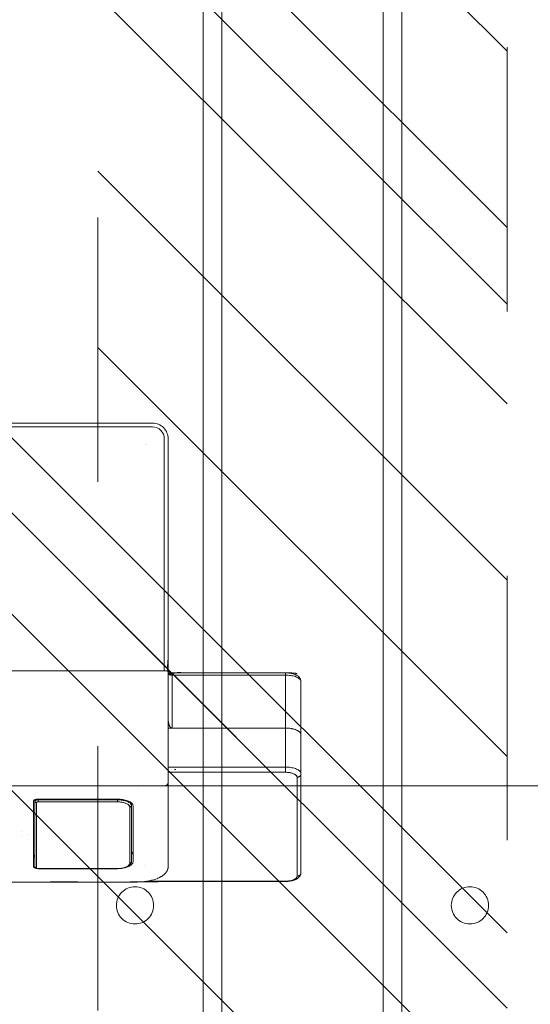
# Model space of a CAD drawing. Header units: inches. Extents: x -416 to -272, y -73 to 47.
# Tile 35 of 206: x -351.75 to -349.18, y -44.59 to -39.63. Entities that reach past the tile are written whole.
import ezdxf

# ---------------------------------------------------------------- set-up
doc = ezdxf.new("R2010")
doc.units = ezdxf.units.IN
doc.header["$LTSCALE"] = 32
doc.header["$MEASUREMENT"] = 0
doc.linetypes.add('Dash Style-1', pattern=[0.083328, 0.041656, -0.041672])
for name, color, linetype, lineweight in [('DashLine', 7, 'Continuous', 13), ('DashLineFill', 7, 'Dash Style-1', 13), ('Drawing', 7, 'Continuous', 18), ('None', 7, 'Continuous', 18), ('SolidLine', 7, 'Continuous', 15)]:
    doc.layers.add(name, color=color, linetype=linetype, lineweight=lineweight)
pattern_1 = [(45, (0, 0), (-1.61302, 1.93572), []), (45, (-1.0608, 1.0608), (-0.472346, 0.416761), [])]

# ---------------------------------------------------------------- blocks, each defined once
blk = doc.blocks.new('Group')
at = {"layer": 'DashLineFill', "linetype": 'Continuous', "lineweight": 13}
h = blk.add_hatch(dxfattribs=at)
h.set_pattern_fill('Steel', color=253, style=0, pattern_type=2)
h.set_pattern_definition(pattern_1)
h.paths.add_polyline_path([(2.9961, -7.5), (2.9961, -5.4378), (44.9961, -5.4378), (44.9961, -7.5)])
at = {"layer": 'DashLine', "flags": 128}
for points in [[(2.9961, -6.0626), (2.9961, -5.9689), (44.9961, -5.9689), (44.9961, -6.0626)], [(2.9961, -6.9689), (2.9961, -6.8752), (44.9961, -6.8752), (44.9961, -6.9689)]]:
    blk.add_lwpolyline(points, close=True, dxfattribs=at)
at = {"layer": 'DashLineFill', "flags": 128}
blk.add_lwpolyline([(2.9961, -7.5), (2.9961, -5.4378), (44.9961, -5.4378), (44.9961, -7.5)], close=True, dxfattribs=at)
at = {"layer": 'SolidLine', "flags": 128}
for points in [[(18.5008, -5.6252, -0.414214), (18.5945, -5.5315, -0.414214), (18.6882, -5.6252, -0.414214), (18.5945, -5.7189, -0.414214)], [(18.5008, -7.3126, -0.414214), (18.5945, -7.2189, -0.414214), (18.6882, -7.3126, -0.414214), (18.5945, -7.4063, -0.414214)]]:
    blk.add_lwpolyline(points, format="xyb", close=True, dxfattribs=at)
blk = doc.blocks.new('Group-3')
at = {"layer": 'None'}
blk.add_blockref('Group', (0, 0), dxfattribs=at)
blk = doc.blocks.new('Group-4')
at = {"layer": 'None'}
blk.add_blockref('Group-3', (0, 0), dxfattribs=at)
blk = doc.blocks.new('SL Leg Credenza (2D)')
at = {"layer": 'None'}
blk.add_blockref('Group-4', (0, 0), dxfattribs=at)
at = {"layer": 'Drawing', "color": 0, "flags": 1}
for tag in ['Tag', 'Catalog', 'Option1', 'Option2', 'Option3', 'Option4', 'Option5', 'Option6', 'Option7', 'Option8', 'Option9', 'Option10', 'Option11', 'Option12', 'Custom', 'FinishGroup', 'Discount', 'Item2', 'Item3', 'Item6', 'Item9', 'Item10', 'Item12', 'Item13', 'Item16', 'Item19', 'Item20', 'Item21', 'Item22', 'Item23', 'Item24', 'Item25', 'Item8', 'Item18', 'Item1', 'Item4', 'Item5', 'Item7', 'Item11', 'Item14', 'Item15', 'Item17']:
    blk.add_attdef(tag, (-5.3911, -58.5147), '', height=0.00709, dxfattribs=at)
blk = doc.blocks.new('Group-83')
at = {"layer": 'DashLine', "flags": 128}
blk.add_lwpolyline([(1.1142, -2.5591), (70.8937, -2.5591), (70.8937, -30), (1.1142, -30)], close=True, dxfattribs=at)
at = {"layer": 'SolidLine', "flags": 128}
blk.add_lwpolyline([(1.1142, -2.5591), (70.8937, -2.5591), (70.8937, -30), (1.1142, -30)], close=True, dxfattribs=at)
blk = doc.blocks.new('TiMotion_Handset (2D)')
at = {"layer": 'DashLineFill', "linetype": 'Continuous', "lineweight": 13}
h = blk.add_hatch(dxfattribs=at)
h.set_pattern_fill('Steel', color=253, style=0, pattern_type=2)
h.set_pattern_definition(pattern_1)
h.paths.add_polyline_path([(-0.5651, 2.4409), (-0.5637, 2.4432), (-0.5622, 2.4453), (-0.5606, 2.4473), (-0.5588, 2.4491), (-0.557, 2.4509), (-0.555, 2.4525), (-0.5529, 2.454), (-0.5507, 2.4554), (-0.5484, 2.4566), (-0.546, 2.4577), (-0.5436, 2.4586), (-0.5412, 2.4593), (-0.5387, 2.4599), (-0.5362, 2.4603), (-0.5336, 2.4605), (-0.531, 2.4606), (0.4426, 2.4606), (0.4452, 2.4605), (0.4478, 2.4603), (0.4503, 2.4599), (0.4528, 2.4593), (0.4552, 2.4586), (0.4576, 2.4577), (0.46, 2.4566), (0.4623, 2.4554), (0.4645, 2.454), (0.4666, 2.4525), (0.4686, 2.4509), (0.4704, 2.4491), (0.4722, 2.4473), (0.4738, 2.4453), (0.4753, 2.4432), (0.4767, 2.4409), (0.4779, 2.4386), (0.479, 2.4363), (0.4799, 2.4339), (0.4806, 2.4315), (0.4812, 2.429), (0.4816, 2.4264), (0.4819, 2.4239), (0.482, 2.4213), (0.482, 1.7656), (0.4825, 1.764), (0.483, 1.7623), (0.4834, 1.7606), (0.4838, 1.7589), (0.484, 1.7572), (0.4842, 1.7555), (0.4843, 1.7537), (0.4844, 1.752), (0.4844, -1.752), (0.4843, -1.7546), (0.484, -1.7572), (0.4836, -1.7597), (0.483, -1.7622), (0.4823, -1.7646), (0.4814, -1.767), (0.4803, -1.7693), (0.4791, -1.7717), (0.4777, -1.7739), (0.4762, -1.776), (0.4746, -1.778), (0.4728, -1.7798), (0.471, -1.7816), (0.469, -1.7832), (0.4669, -1.7847), (0.4647, -1.7861), (0.4624, -1.7873), (0.46, -1.7884), (0.4576, -1.7893), (0.4552, -1.79), (0.4527, -1.7906), (0.4502, -1.791), (0.4476, -1.7913), (0.445, -1.7913), (-1.7905, -1.7913), (-1.7931, -1.7913), (-1.7957, -1.791), (-1.7982, -1.7906), (-1.8007, -1.79), (-1.8032, -1.7893), (-1.8055, -1.7884), (-1.8079, -1.7873), (-1.8102, -1.7861), (-1.8124, -1.7847), (-1.8145, -1.7832), (-1.8165, -1.7816), (-1.8184, -1.7798), (-1.8201, -1.778), (-1.8217, -1.776), (-1.8232, -1.7739), (-1.8246, -1.7717), (-1.8258, -1.7693), (-1.8269, -1.767), (-1.8278, -1.7646), (-1.8286, -1.7622), (-1.8291, -1.7597), (-1.8296, -1.7572), (-1.8298, -1.7546), (-1.8299, -1.752), (-1.8299, 1.752), (-1.8298, 1.7546), (-1.8296, 1.7572), (-1.8291, 1.7597), (-1.8286, 1.7622), (-1.8278, 1.7646), (-1.8269, 1.767), (-1.8258, 1.7693), (-1.8246, 1.7717), (-1.8232, 1.7739), (-1.8217, 1.776), (-1.8201, 1.778), (-1.8184, 1.7798), (-1.8165, 1.7816), (-1.8145, 1.7832), (-1.8124, 1.7847), (-1.8102, 1.7861), (-1.8079, 1.7873), (-1.8055, 1.7884), (-1.8032, 1.7893), (-1.8007, 1.79), (-1.7982, 1.7906), (-1.7957, 1.791), (-1.7931, 1.7913), (-1.7905, 1.7913), (-0.5703, 1.7913), (-0.5703, 2.4213), (-0.5703, 2.4239), (-0.57, 2.4264), (-0.5696, 2.429), (-0.569, 2.4315), (-0.5683, 2.4339), (-0.5674, 2.4363), (-0.5663, 2.4386)])
at = {"layer": 'DashLineFill'}
blk.add_open_spline([(-0.5651, 2.4409), (-0.5598, 2.4501), (-0.5415, 2.4606), (-0.0442, 2.4606), (0.4531, 2.4606), (0.4714, 2.4501), (0.482, 2.4318), (0.482, 2.0934), (0.482, 1.7656), (0.4844, 1.7591), (0.4844, 0), (0.4844, -1.7625), (0.4738, -1.7808), (0.4555, -1.7913), (-0.6728, -1.7913), (-1.8011, -1.7913), (-1.8193, -1.7808), (-1.8299, -1.7625), (-1.8299, 0), (-1.8299, 1.7625), (-1.8193, 1.7808), (-1.8011, 1.7913), (-1.1804, 1.7913), (-0.5703, 1.7913), (-0.5703, 2.1063), (-0.5703, 2.4318), (-0.5651, 2.4409)], degree=2, knots=[0, 0, 0, 0.001659, 0.003318, 0.079878, 0.081538, 0.083197, 0.084856, 0.136418, 0.136418, 0.137506, 0.404845, 0.406455, 0.408065, 0.409674, 0.580236, 0.581846, 0.583456, 0.585066, 0.852405, 0.854014, 0.855624, 0.857234, 0.950329, 0.950329, 0.99839, 1, 1, 1], dxfattribs=at)
at = {"layer": 'Drawing'}
for p, q in [((0.4373, 2.4606), (-0.0618, 2.4606)), ((0.4552, 2.4409), (-0.044, 2.4409)), ((0.4389, 2.4606), (0.4373, 2.4606)), ((0.4373, 2.4606), (0.4388, 2.4606)), ((0.4388, 2.4606), (0.4403, 2.4604)), ((0.4417, 2.4603), (0.4388, 2.4606)), ((0.4404, 2.4603), (0.4389, 2.4606)), ((0.4403, 2.4604), (0.4417, 2.46)), ((0.4419, 2.46), (0.4404, 2.4603)), ((0.4431, 2.4601), (0.4417, 2.4603)), ((0.4417, 2.46), (0.4431, 2.4596)), ((0.4434, 2.4594), (0.4419, 2.46)), ((0.4446, 2.4597), (0.4431, 2.4601)), ((0.4431, 2.4596), (0.4445, 2.459)), ((0.4449, 2.4588), (0.4434, 2.4594)), ((0.4445, 2.459), (0.4458, 2.4583)), ((0.4474, 2.4588), (0.4446, 2.4597)), ((0.4462, 2.458), (0.4449, 2.4588)), ((0.4462, 2.458), (0.4458, 2.4583)), ((0.4475, 2.4571), (0.4462, 2.458)), ((0.4471, 2.4574), (0.4466, 2.4577)), ((0.4475, 2.4571), (0.4471, 2.4574)), ((0.4488, 2.4584), (0.4474, 2.4588)), ((0.4488, 2.456), (0.4475, 2.4571)), ((0.4483, 2.4565), (0.4479, 2.4568)), ((0.4488, 2.456), (0.4483, 2.4565)), ((0.4501, 2.4578), (0.4488, 2.4584)), ((0.4499, 2.4549), (0.4488, 2.456)), ((0.4494, 2.4554), (0.4491, 2.4557)), ((0.4494, 2.4554), (0.4499, 2.4549)), ((0.451, 2.4536), (0.4499, 2.4549)), ((0.4529, 2.4563), (0.4501, 2.4578)), ((0.4502, 2.4546), (0.4504, 2.4543)), ((0.4504, 2.4543), (0.4514, 2.453)), ((0.4519, 2.4522), (0.451, 2.4536)), ((0.4514, 2.453), (0.4522, 2.4517)), ((0.4528, 2.4508), (0.4519, 2.4522)), ((0.4522, 2.4517), (0.453, 2.4503)), ((0.4535, 2.4493), (0.4528, 2.4508)), ((0.4529, 2.4563), (0.4542, 2.4557)), ((0.453, 2.4503), (0.4537, 2.4489)), ((0.4541, 2.4477), (0.4535, 2.4493)), ((0.4537, 2.4489), (0.4542, 2.4473)), ((0.4545, 2.446), (0.4541, 2.4477)), ((0.4553, 2.4549), (0.4542, 2.4557)), ((0.4542, 2.4473), (0.4546, 2.4458)), ((0.4549, 2.4444), (0.4545, 2.446)), ((0.4546, 2.4458), (0.4549, 2.4442)), ((0.4551, 2.4427), (0.4549, 2.4444)), ((0.4549, 2.4442), (0.4551, 2.4426)), ((0.4552, 2.4409), (0.4551, 2.4427)), ((0.4551, 2.4426), (0.4552, 2.4409)), ((0.4602, 2.4399), (0.4552, 2.4409)), ((0.4552, 2.4409), (0.4573, 2.4407)), ((0.458, 2.4529), (0.4553, 2.4549)), ((0.4573, 2.4407), (0.4595, 2.44)), ((0.4591, 2.452), (0.458, 2.4529)), ((0.4616, 2.4495), (0.4591, 2.452)), ((0.4595, 2.44), (0.4616, 2.4389)), ((0.4648, 2.4366), (0.4602, 2.4399)), ((0.4625, 2.4485), (0.4616, 2.4495)), ((0.4616, 2.4389), (0.4637, 2.4374)), ((0.4649, 2.4456), (0.4625, 2.4485)), ((0.4637, 2.4374), (0.4657, 2.4354)), ((0.469, 2.4312), (0.4648, 2.4366)), ((0.4657, 2.4446), (0.4649, 2.4456)), ((0.468, 2.4412), (0.4657, 2.4446)), ((0.4657, 2.4354), (0.4676, 2.433)), ((0.4676, 2.433), (0.4695, 2.4303)), ((0.4686, 2.4402), (0.468, 2.4412)), ((0.4707, 2.4364), (0.4686, 2.4402)), ((0.4712, 2.4354), (0.4707, 2.4364)), ((0.4731, 2.4313), (0.4712, 2.4354)), ((0.4728, 2.4236), (0.469, 2.4312)), ((0.4695, 2.4303), (0.4712, 2.4271)), ((0.4712, 2.4271), (0.4728, 2.4236)), ((0.476, 2.4145), (0.4728, 2.4236)), ((0.4728, 2.4236), (0.4743, 2.4198)), ((0.4731, 2.4313), (0.4749, 2.4268)), ((0.4743, 2.4198), (0.4756, 2.4158)), ((0.4752, 2.4259), (0.4749, 2.4268)), ((0.4752, 2.4259), (0.4767, 2.4211)), ((0.4756, 2.4158), (0.4768, 2.4114)), ((0.4783, 2.4045), (0.476, 2.4145)), ((0.478, 2.4161), (0.4767, 2.4211)), ((0.4768, 2.4114), (0.4778, 2.4068)), ((0.4778, 2.4068), (0.4786, 2.4021)), ((0.4792, 2.4108), (0.478, 2.4161)), ((0.4797, 2.3936), (0.4783, 2.4045)), ((0.4786, 2.4021), (0.4793, 2.3972)), ((0.4802, 2.4053), (0.4792, 2.4108)), ((0.4793, 2.3972), (0.4797, 2.3921)), ((0.4801, 2.3819), (0.4797, 2.3936)), ((0.4797, 2.3921), (0.48, 2.387)), ((0.48, 2.387), (0.4801, 2.3819)), ((0.4802, 2.4048), (0.4802, 2.4053)), ((0.481, 2.3992), (0.4802, 2.4048)), ((0.4815, 2.3935), (0.481, 2.3992)), ((0.4815, 2.3935), (0.4818, 2.3877)), ((0.482, 2.3819), (0.4818, 2.3877)), ((0.4801, 2.3819), (0.4801, 1.6869)), ((0.482, 2.3819), (0.4801, 2.3819)), ((0.482, 2.3819), (0.482, 1.6741)), ((0.4064, 1.7913), (-0.5808, 1.7913)), ((0.0056, 1.752), (0.0055, 1.752)), ((0.0059, 1.7623), (0.0059, 1.7623)), ((0.0137, 1.6411), (0.0137, 1.6411)), ((0.4003, 1.6733), (0.4003, 1.6733)), ((0.4801, 1.6732), (0.4801, 1.6732)), ((0.482, 1.6716), (0.482, 1.6714)), ((0.0806, 1.5897), (0.0787, 1.5855)), ((0.0827, 1.5935), (0.0806, 1.5897)), ((0.0849, 1.5968), (0.0827, 1.5935)), ((0.0849, 1.5968), (0.0872, 1.5997)), ((0.0998, 1.6063), (0.0854, 1.6063)), ((0.0872, 1.5997), (0.0896, 1.602)), ((0.0896, 1.602), (0.0921, 1.6039)), ((0.0917, 1.587), (0.0937, 1.59)), ((0.0946, 1.6052), (0.0921, 1.6039)), ((0.0968, 1.5938), (0.0923, 1.588)), ((0.0937, 1.59), (0.0957, 1.5925)), ((0.0972, 1.606), (0.0946, 1.6052)), ((0.0957, 1.5925), (0.0979, 1.5946)), ((0.1017, 1.5973), (0.0968, 1.5938)), ((0.0998, 1.6063), (0.0972, 1.606)), ((0.0979, 1.5946), (0.1001, 1.5963)), ((0.0998, 1.6063), (0.1005, 1.6063)), ((0.3827, 1.6063), (0.0998, 1.6063)), ((0.1004, 1.6063), (0.0998, 1.6063)), ((0.1001, 1.5963), (0.1023, 1.5975)), ((0.101, 1.6062), (0.1004, 1.6063)), ((0.1005, 1.6063), (0.1011, 1.6062)), ((0.1016, 1.6061), (0.101, 1.6062)), ((0.1011, 1.6062), (0.1017, 1.606)), ((0.1021, 1.6059), (0.1016, 1.6061)), ((0.1017, 1.606), (0.1023, 1.6058)), ((0.107, 1.5984), (0.1017, 1.5973)), ((0.1027, 1.6056), (0.1021, 1.6059)), ((0.1023, 1.6058), (0.1028, 1.6056)), ((0.1023, 1.5975), (0.1046, 1.5982)), ((0.1032, 1.6054), (0.1027, 1.6056)), ((0.1028, 1.6056), (0.1034, 1.6052)), ((0.1037, 1.605), (0.1032, 1.6054)), ((0.1034, 1.6052), (0.1039, 1.6049)), ((0.1042, 1.6046), (0.1037, 1.605)), ((0.1039, 1.6049), (0.1044, 1.6045)), ((0.1047, 1.6042), (0.1042, 1.6046)), ((0.1044, 1.6045), (0.1049, 1.604)), ((0.1046, 1.5982), (0.107, 1.5984)), ((0.1051, 1.6038), (0.1047, 1.6042)), ((0.1049, 1.604), (0.1053, 1.6035)), ((0.1055, 1.6033), (0.1051, 1.6038)), ((0.1053, 1.6035), (0.1057, 1.6029)), ((0.1058, 1.6027), (0.1055, 1.6033)), ((0.1057, 1.6029), (0.106, 1.6024)), ((0.1061, 1.6022), (0.1058, 1.6027)), ((0.106, 1.6024), (0.1063, 1.6018)), ((0.1064, 1.6016), (0.1061, 1.6022)), ((0.1063, 1.6018), (0.1065, 1.6011)), ((0.1066, 1.601), (0.1064, 1.6016)), ((0.1065, 1.6011), (0.1067, 1.6005)), ((0.1067, 1.6004), (0.1066, 1.601)), ((0.1067, 1.6005), (0.1069, 1.5998)), ((0.1069, 1.5997), (0.1067, 1.6004)), ((0.1069, 1.5998), (0.1069, 1.5991)), ((0.1069, 1.5991), (0.1069, 1.5997)), ((0.1069, 1.5991), (0.107, 1.5984)), ((0.107, 1.5984), (0.1069, 1.5991)), ((0.3898, 1.5984), (0.107, 1.5984)), ((0.3113, 1.6069), (0.3113, 1.6069)), ((0.3113, 1.6069), (0.3113, 1.6069)), ((0.3377, 1.6115), (0.3377, 1.6114)), ((0.3377, 1.6115), (0.3394, 1.6081)), ((0.3384, 1.6101), (0.3402, 1.6063)), ((0.3394, 1.6081), (0.3401, 1.6063)), ((0.3827, 1.6063), (0.3833, 1.6063)), ((0.3833, 1.6063), (0.3827, 1.6063)), ((0.3833, 1.6063), (0.3839, 1.6062)), ((0.3859, 1.606), (0.3833, 1.6063)), ((0.3839, 1.6062), (0.3833, 1.6063)), ((0.3839, 1.6062), (0.3844, 1.6061)), ((0.3845, 1.606), (0.3839, 1.6062)), ((0.3844, 1.6061), (0.385, 1.6059)), ((0.3851, 1.6058), (0.3845, 1.606)), ((0.385, 1.6059), (0.3856, 1.6056)), ((0.3857, 1.6056), (0.3851, 1.6058)), ((0.3856, 1.6056), (0.3861, 1.6054)), ((0.3863, 1.6052), (0.3857, 1.6056)), ((0.3865, 1.6059), (0.3859, 1.606)), ((0.3861, 1.6054), (0.3866, 1.605)), ((0.3868, 1.6049), (0.3863, 1.6052)), ((0.387, 1.6058), (0.3865, 1.6059)), ((0.3866, 1.605), (0.3871, 1.6046)), ((0.3873, 1.6045), (0.3868, 1.6049)), ((0.3896, 1.605), (0.387, 1.6058)), ((0.3871, 1.6046), (0.3875, 1.6042)), ((0.3877, 1.604), (0.3873, 1.6045)), ((0.3875, 1.6042), (0.3879, 1.6038)), ((0.3882, 1.6035), (0.3877, 1.604)), ((0.3879, 1.6038), (0.3883, 1.6033)), ((0.3885, 1.6029), (0.3882, 1.6035)), ((0.3883, 1.6033), (0.3887, 1.6027)), ((0.3889, 1.6024), (0.3885, 1.6029)), ((0.3887, 1.6027), (0.389, 1.6022)), ((0.3892, 1.6018), (0.3889, 1.6024)), ((0.389, 1.6022), (0.3892, 1.6016)), ((0.3894, 1.6011), (0.3892, 1.6018)), ((0.3892, 1.6016), (0.3894, 1.601)), ((0.3896, 1.6005), (0.3894, 1.6011)), ((0.3894, 1.601), (0.3896, 1.6004)), ((0.3902, 1.6048), (0.3896, 1.605)), ((0.3897, 1.5998), (0.3896, 1.6005)), ((0.3896, 1.6004), (0.3897, 1.5997)), ((0.3898, 1.5991), (0.3897, 1.5998)), ((0.3897, 1.5997), (0.3898, 1.5991)), ((0.3898, 1.5991), (0.3898, 1.5984)), ((0.3898, 1.5984), (0.3898, 1.5991)), ((0.3952, 1.5973), (0.3898, 1.5984)), ((0.3898, 1.5984), (0.3921, 1.5982)), ((0.3907, 1.6046), (0.3902, 1.6048)), ((0.3932, 1.6032), (0.3907, 1.6046)), ((0.3921, 1.5982), (0.3944, 1.5975)), ((0.3937, 1.603), (0.3932, 1.6032)), ((0.3942, 1.6026), (0.3937, 1.603)), ((0.3966, 1.6008), (0.3942, 1.6026)), ((0.3944, 1.5975), (0.3967, 1.5963)), ((0.4001, 1.5938), (0.3952, 1.5973)), ((0.3971, 1.6005), (0.3966, 1.6008)), ((0.3967, 1.5963), (0.3989, 1.5946)), ((0.3994, 1.5982), (0.3971, 1.6005)), ((0.3989, 1.5946), (0.4011, 1.5925)), ((0.3993, 1.5944), (0.3993, 1.5944)), ((0.3998, 1.5978), (0.3994, 1.5982)), ((0.4021, 1.595), (0.3998, 1.5978)), ((0.4046, 1.588), (0.4001, 1.5938)), ((0.4011, 1.5925), (0.4031, 1.59)), ((0.4024, 1.5946), (0.4021, 1.595)), ((0.4024, 1.5946), (0.4045, 1.5914)), ((0.4031, 1.59), (0.4051, 1.587)), ((0.4048, 1.591), (0.4045, 1.5914)), ((0.4067, 1.5874), (0.4048, 1.591)), ((0.4801, 1.6303), (0.4801, 1.6303)), ((0.07, 1.5416), (0.0699, 1.5354)), ((0.07, 1.5416), (0.0703, 1.5477)), ((0.0709, 1.5538), (0.0703, 1.5477)), ((0.0709, 1.5538), (0.0717, 1.5597)), ((0.0727, 1.5654), (0.0717, 1.5597)), ((0.0727, 1.5654), (0.0739, 1.5709)), ((0.0739, 1.5709), (0.0753, 1.5761)), ((0.0753, 1.5761), (0.0769, 1.581)), ((0.0787, 1.5855), (0.0769, 1.581)), ((0.0808, 1.5481), (0.0803, 1.5354)), ((0.0803, 1.5354), (0.0804, 1.5409)), ((0.0804, 1.5409), (0.0808, 1.5464)), ((0.0808, 1.5748), (0.0808, 1.5748)), ((0.0823, 1.5597), (0.0808, 1.5481)), ((0.0808, 1.5464), (0.0813, 1.5517)), ((0.0813, 1.5517), (0.082, 1.557)), ((0.0815, 1.563), (0.0814, 1.563)), ((0.0819, 1.563), (0.0819, 1.563)), ((0.082, 1.557), (0.0828, 1.5621)), ((0.0847, 1.5703), (0.0823, 1.5597)), ((0.0828, 1.5621), (0.0839, 1.5669)), ((0.0839, 1.5669), (0.0852, 1.5716)), ((0.0881, 1.58), (0.0847, 1.5703)), ((0.0852, 1.5716), (0.0866, 1.5759)), ((0.0863, 1.5748), (0.0862, 1.5748)), ((0.0866, 1.5759), (0.0881, 1.58)), ((0.0923, 1.588), (0.0881, 1.58)), ((0.0881, 1.58), (0.0899, 1.5837)), ((0.0899, 1.5837), (0.0917, 1.587)), ((0.4086, 1.58), (0.4046, 1.588)), ((0.4051, 1.587), (0.4069, 1.5837)), ((0.4069, 1.587), (0.4067, 1.5874)), ((0.4088, 1.583), (0.4069, 1.587)), ((0.4069, 1.5837), (0.4086, 1.58)), ((0.4121, 1.5702), (0.4086, 1.58)), ((0.4086, 1.58), (0.4102, 1.5759)), ((0.4104, 1.5787), (0.4088, 1.583)), ((0.4102, 1.5759), (0.4116, 1.5716)), ((0.4106, 1.5783), (0.4104, 1.5787)), ((0.4121, 1.5737), (0.4106, 1.5783)), ((0.4116, 1.5716), (0.4129, 1.5669)), ((0.4121, 1.5737), (0.4134, 1.5688)), ((0.4145, 1.5595), (0.4121, 1.5702)), ((0.4129, 1.5669), (0.4139, 1.5621)), ((0.4145, 1.5636), (0.4134, 1.5688)), ((0.4139, 1.5621), (0.4148, 1.557)), ((0.4155, 1.5583), (0.4145, 1.5636)), ((0.416, 1.5479), (0.4145, 1.5595)), ((0.4148, 1.557), (0.4155, 1.5517)), ((0.4155, 1.5581), (0.4155, 1.5583)), ((0.4162, 1.5526), (0.4155, 1.5581)), ((0.4155, 1.5517), (0.416, 1.5464)), ((0.4164, 1.5354), (0.416, 1.5479)), ((0.416, 1.5464), (0.4163, 1.5409)), ((0.4168, 1.5469), (0.4162, 1.5526)), ((0.4163, 1.5409), (0.4164, 1.5354)), ((0.4171, 1.5412), (0.4168, 1.5469)), ((0.4172, 1.5354), (0.4171, 1.5412)), ((0.0699, 1.5354), (0.0666, 1.5354)), ((0.0699, 1.5354), (0.0699, 1.1358)), ((0.0803, 1.5354), (0.0699, 1.5354)), ((0.0803, 1.5354), (0.0803, 1.1358)), ((0.4164, 1.5354), (0.4164, 1.1358)), ((0.4172, 1.5354), (0.4164, 1.5354)), ((0.4172, 1.1358), (0.4172, 1.5354)), ((0.0783, 1.1516), (0.0783, 1.1516)), ((0.0788, 1.1516), (0.0788, 1.1516)), ((0.0793, 1.1516), (0.0792, 1.1516)), ((0.0797, 1.1516), (0.0797, 1.1516)), ((0.08, 1.1516), (0.08, 1.1516)), ((0.0699, 1.1358), (0.0665, 1.1358)), ((0.0765, 1.1201), (0.0691, 1.1201)), ((0.0699, 1.1345), (0.0699, 1.1358)), ((0.0803, 1.1358), (0.0699, 1.1358)), ((0.07, 1.1331), (0.0699, 1.1345)), ((0.0701, 1.1318), (0.07, 1.1331)), ((0.0703, 1.1304), (0.0701, 1.1318)), ((0.0705, 1.1292), (0.0703, 1.1304)), ((0.0708, 1.128), (0.0705, 1.1292)), ((0.0711, 1.1268), (0.0708, 1.128)), ((0.0714, 1.1257), (0.0711, 1.1268)), ((0.0718, 1.1247), (0.0714, 1.1257)), ((0.0723, 1.1238), (0.0718, 1.1247)), ((0.0727, 1.1229), (0.0723, 1.1238)), ((0.0732, 1.1222), (0.0727, 1.1229)), ((0.0737, 1.1216), (0.0732, 1.1222)), ((0.0743, 1.121), (0.0737, 1.1216)), ((0.0748, 1.1206), (0.0743, 1.121)), ((0.0754, 1.1203), (0.0748, 1.1206)), ((0.076, 1.1201), (0.0754, 1.1203)), ((0.0754, 1.0925), (0.0754, 1.0925)), ((0.0765, 1.1201), (0.076, 1.1201)), ((0.0778, 1.1202), (0.0765, 1.1201)), ((0.406, 1.1201), (0.0765, 1.1201)), ((0.0784, 1.1203), (0.0778, 1.1202)), ((0.079, 1.1206), (0.0784, 1.1203)), ((0.0796, 1.1208), (0.079, 1.1206)), ((0.0801, 1.1211), (0.0796, 1.1208)), ((0.0806, 1.1215), (0.0801, 1.1211)), ((0.0803, 1.1358), (0.0804, 1.1341)), ((0.0804, 1.1341), (0.0806, 1.1325)), ((0.0806, 1.1325), (0.0809, 1.1312)), ((0.0811, 1.1219), (0.0806, 1.1215)), ((0.0809, 1.1312), (0.0813, 1.1301)), ((0.0816, 1.1224), (0.0811, 1.1219)), ((0.0813, 1.1301), (0.0817, 1.1293)), ((0.082, 1.1229), (0.0816, 1.1224)), ((0.0817, 1.1293), (0.0823, 1.1286)), ((0.0824, 1.1234), (0.082, 1.1229)), ((0.0823, 1.1286), (0.0829, 1.1282)), ((0.0827, 1.124), (0.0824, 1.1234)), ((0.083, 1.1246), (0.0827, 1.124)), ((0.0829, 1.1282), (0.0837, 1.128)), ((0.0832, 1.1253), (0.083, 1.1246)), ((0.0834, 1.1259), (0.0832, 1.1253)), ((0.0836, 1.1266), (0.0834, 1.1259)), ((0.0837, 1.128), (0.0836, 1.1266)), ((0.4131, 1.128), (0.0837, 1.128)), ((0.3505, 1.1142), (0.3499, 1.1122)), ((0.3501, 1.1124), (0.3508, 1.1154)), ((0.3512, 1.1175), (0.3505, 1.1142)), ((0.3508, 1.1154), (0.3514, 1.1184)), ((0.3517, 1.1201), (0.3512, 1.1175)), ((0.3517, 1.1201), (0.3514, 1.1184)), ((0.406, 1.1201), (0.4072, 1.1202)), ((0.4072, 1.1202), (0.4078, 1.1203)), ((0.4078, 1.1203), (0.4084, 1.1206)), ((0.4084, 1.1206), (0.409, 1.1208)), ((0.409, 1.1208), (0.4095, 1.1211)), ((0.4095, 1.1211), (0.4101, 1.1215)), ((0.4101, 1.1215), (0.4106, 1.1219)), ((0.4106, 1.1219), (0.411, 1.1224)), ((0.411, 1.1224), (0.4114, 1.1229)), ((0.4114, 1.1229), (0.4118, 1.1234)), ((0.4118, 1.1234), (0.4122, 1.124)), ((0.4122, 1.124), (0.4124, 1.1246)), ((0.4124, 1.1246), (0.4127, 1.1253)), ((0.4127, 1.1253), (0.4129, 1.1259)), ((0.4129, 1.1259), (0.413, 1.1266)), ((0.413, 1.1266), (0.4131, 1.128)), ((0.4131, 1.128), (0.4139, 1.1282)), ((0.4139, 1.1282), (0.4145, 1.1286)), ((0.4145, 1.1286), (0.4151, 1.1293)), ((0.4151, 1.1293), (0.4155, 1.1301)), ((0.4155, 1.1301), (0.4159, 1.1312)), ((0.4159, 1.1312), (0.4162, 1.1325)), ((0.4162, 1.1325), (0.4164, 1.1341)), ((0.4164, 1.1341), (0.4164, 1.1358)), ((0.4172, 1.1358), (0.4164, 1.1358)), ((0.0753, 1.0531), (0.0753, 1.0531)), ((0.2317, 1.0531), (0.2316, 1.0531)), ((0.2461, 1.0823), (0.2461, 1.0822)), ((0.2462, 1.0821), (0.2462, 1.082)), ((0.2509, 1.0531), (0.2509, 1.0531))]:
    blk.add_line(p, q, dxfattribs=at)
at = {"layer": 'Drawing', "color": 7, "linetype": 'Continuous'}
for p, q in [((-0.0162, 1.7913), (-0.0178, 1.7913)), ((-0.0162, 1.7913), (-0.0146, 1.791)), ((-0.0146, 1.791), (-0.0131, 1.7906)), ((-0.0117, 1.7901), (-0.0131, 1.7906)), ((-0.0117, 1.7901), (-0.0102, 1.7895)), ((-0.0089, 1.7887), (-0.0102, 1.7895)), ((-0.0076, 1.7878), (-0.0089, 1.7887)), ((-0.0076, 1.7878), (-0.0064, 1.7867)), ((0.4066, 1.7913), (0.4064, 1.7913)), ((0.4071, 1.7913), (0.4066, 1.7913)), ((0.4086, 1.7912), (0.4071, 1.7913)), ((0.4144, 1.7906), (0.4086, 1.7912)), ((0.4159, 1.7903), (0.4144, 1.7906)), ((0.4174, 1.7899), (0.4159, 1.7903)), ((0.4231, 1.7881), (0.4174, 1.7899)), ((0.4245, 1.7876), (0.4231, 1.7881)), ((0.4259, 1.7869), (0.4245, 1.7876)), ((-0.0052, 1.7856), (-0.0064, 1.7867)), ((-0.0042, 1.7843), (-0.0052, 1.7856)), ((-0.0042, 1.7843), (-0.0032, 1.783)), ((-0.0024, 1.7815), (-0.0032, 1.783)), ((-0.0017, 1.78), (-0.0024, 1.7815)), ((-0.0011, 1.7785), (-0.0017, 1.78)), ((-0.0011, 1.7785), (-0.0006, 1.7768)), ((-0.0003, 1.7752), (-0.0006, 1.7768)), ((-0.0001, 1.7735), (-0.0003, 1.7752)), ((-0.0001, 1.7735), (0, 1.7717)), ((0, -1.7717), (0, 1.7717)), ((0.4314, 1.7839), (0.4259, 1.7869)), ((0.4327, 1.7832), (0.4314, 1.7839)), ((0.4339, 1.7823), (0.4327, 1.7832)), ((0.4392, 1.7782), (0.4339, 1.7823)), ((0.4403, 1.7773), (0.4392, 1.7782)), ((0.4454, 1.7722), (0.4403, 1.7773)), ((0.4464, 1.7711), (0.4454, 1.7722)), ((0.4513, 1.765), (0.4464, 1.7711)), ((0.452, 1.764), (0.4513, 1.765)), ((0.4567, 1.757), (0.452, 1.764)), ((0.4573, 1.7559), (0.4567, 1.757)), ((0.4616, 1.748), (0.4573, 1.7559)), ((0.4656, 1.7393), (0.4616, 1.748)), ((0.466, 1.7383), (0.4656, 1.7393)), ((0.4696, 1.7289), (0.466, 1.7383)), ((0.4729, 1.7188), (0.4696, 1.7289)), ((0.4758, 1.708), (0.4729, 1.7188)), ((0.4783, 1.6967), (0.4758, 1.708)), ((0.4785, 1.6961), (0.4783, 1.6967)), ((0.4805, 1.6845), (0.4785, 1.6961)), ((0.4822, 1.6724), (0.4805, 1.6845)), ((0.4834, 1.6601), (0.4822, 1.6724)), ((0.4841, 1.6476), (0.4834, 1.6601)), ((0.4844, 1.635), (0.4841, 1.6476)), ((0.0744, 1.5861), (0.0763, 1.5911)), ((0.0763, 1.5911), (0.0784, 1.5957)), ((0.0784, 1.5957), (0.0807, 1.5999)), ((0.0807, 1.5999), (0.0831, 1.6035)), ((0.0831, 1.6035), (0.0857, 1.6067)), ((0.0857, 1.6067), (0.0883, 1.6093)), ((0.0883, 1.6093), (0.0911, 1.6114)), ((0.0911, 1.6114), (0.0939, 1.6129)), ((0.0939, 1.6129), (0.0967, 1.6138)), ((0.0967, 1.6138), (0.0998, 1.6142)), ((0.3827, 1.6142), (0.0998, 1.6142)), ((0.3292, 1.6142), (0.3294, 1.6142)), ((0.3294, 1.6142), (0.3323, 1.6138)), ((0.3323, 1.6138), (0.3351, 1.6129)), ((0.3351, 1.6129), (0.3379, 1.6114)), ((0.3377, 1.6115), (0.3393, 1.6082)), ((0.3379, 1.6114), (0.3407, 1.6093)), ((0.3393, 1.6082), (0.3401, 1.6063)), ((0.3407, 1.6093), (0.3433, 1.6067)), ((0.3433, 1.6067), (0.3436, 1.6063)), ((0.3827, 1.6142), (0.3858, 1.6138)), ((0.3858, 1.6138), (0.3887, 1.6129)), ((0.3887, 1.6129), (0.3915, 1.6114)), ((0.3915, 1.6114), (0.3942, 1.6093)), ((0.3942, 1.6093), (0.3969, 1.6067)), ((0.3969, 1.6067), (0.3994, 1.6035)), ((0.3994, 1.6035), (0.4018, 1.5999)), ((0.4018, 1.5999), (0.4041, 1.5957)), ((0.4041, 1.5957), (0.4062, 1.5911)), ((0.4062, 1.5911), (0.4082, 1.5861)), ((0.4844, 1.6339), (0.4844, 1.635)), ((0.4844, -1.7189), (0.4844, 1.6339)), ((0.0666, 1.5354), (0.0667, 1.5428)), ((0.0667, 1.5428), (0.0671, 1.5496)), ((0.0671, 1.5496), (0.0677, 1.5562)), ((0.0677, 1.5562), (0.0686, 1.5627)), ((0.0686, 1.5627), (0.0697, 1.569)), ((0.0697, 1.569), (0.0711, 1.575)), ((0.0711, 1.575), (0.0726, 1.5807)), ((0.0726, 1.5807), (0.0744, 1.5861)), ((0.4082, 1.5861), (0.4099, 1.5807)), ((0.4099, 1.5807), (0.4105, 1.5785)), ((0.0666, 1.1358), (0.0666, 1.5354)), ((0.0666, 1.1336), (0.0666, 1.1358)), ((0.0667, 1.1316), (0.0666, 1.1336)), ((0.0669, 1.1296), (0.0667, 1.1316)), ((0.0672, 1.1277), (0.0669, 1.1296)), ((0.0675, 1.1258), (0.0672, 1.1277)), ((0.0679, 1.124), (0.0675, 1.1258)), ((0.0684, 1.1222), (0.0679, 1.124)), ((0.0689, 1.1206), (0.0684, 1.1222)), ((0.0695, 1.1191), (0.0689, 1.1206)), ((0.0701, 1.1177), (0.0695, 1.1191)), ((0.0708, 1.1165), (0.0701, 1.1177)), ((0.0715, 1.1154), (0.0708, 1.1165)), ((0.0723, 1.1145), (0.0715, 1.1154)), ((0.0731, 1.1137), (0.0723, 1.1145)), ((0.0739, 1.113), (0.0731, 1.1137)), ((0.0747, 1.1126), (0.0739, 1.113)), ((0.0756, 1.1123), (0.0747, 1.1126)), ((0.0765, 1.1122), (0.0756, 1.1123)), ((0.406, 1.1122), (0.0765, 1.1122)), ((0.3501, 1.1124), (0.35, 1.1122)), ((0.3534, 1.1123), (0.3525, 1.1122)), ((0.3525, 1.1122), (0.3525, 1.1122)), ((0.3543, 1.1126), (0.3534, 1.1123)), ((0.3551, 1.113), (0.3543, 1.1126)), ((0.3559, 1.1137), (0.3551, 1.113)), ((0.3567, 1.1145), (0.3559, 1.1137)), ((0.3575, 1.1154), (0.3567, 1.1145)), ((0.3575, 1.1154), (0.3567, 1.1145)), ((0.3575, 1.1154), (0.3582, 1.1165)), ((0.3582, 1.1165), (0.3589, 1.1177)), ((0.3595, 1.1191), (0.3589, 1.1177)), ((0.3599, 1.1201), (0.3595, 1.1191)), ((0.4069, 1.1123), (0.406, 1.1122)), ((0.4078, 1.1126), (0.4069, 1.1123)), ((0.4086, 1.113), (0.4078, 1.1126)), ((0.4094, 1.1137), (0.4086, 1.113)), ((0.4094, 1.1137), (0.4102, 1.1145)), ((0.4102, 1.1145), (0.411, 1.1154)), ((0.4117, 1.1165), (0.411, 1.1154)), ((0.4124, 1.1177), (0.4117, 1.1165)), ((0.4124, 1.1177), (0.413, 1.1191)), ((0.413, 1.1191), (0.4136, 1.1206)), ((0.4141, 1.1222), (0.4136, 1.1206)), ((0.4146, 1.124), (0.4141, 1.1222)), ((0.4146, 1.124), (0.415, 1.1258)), ((0.4153, 1.1277), (0.415, 1.1258)), ((0.4156, 1.1296), (0.4153, 1.1277)), ((0.4157, 1.1307), (0.4156, 1.1296))]:
    blk.add_line(p, q, dxfattribs=at)
at = {"layer": 'SolidLine', "color": 253}
for p, q in [((-0.5613, 2.4316), (-0.5594, 2.4358)), ((-0.5594, 2.4358), (-0.5574, 2.4395)), ((-0.5574, 2.4395), (-0.5567, 2.4406)), ((-0.5567, 2.4406), (-0.5545, 2.444)), ((-0.5545, 2.444), (-0.5537, 2.4451)), ((-0.5537, 2.4451), (-0.5513, 2.448)), ((-0.5513, 2.448), (-0.5504, 2.4491)), ((-0.5492, 2.4376), (-0.5512, 2.4325)), ((-0.5504, 2.4491), (-0.5479, 2.4516)), ((-0.5492, 2.4376), (-0.5471, 2.4422)), ((-0.5479, 2.4516), (-0.5468, 2.4525)), ((-0.5471, 2.4422), (-0.5448, 2.4464)), ((-0.5442, 2.4545), (-0.5468, 2.4525)), ((-0.5448, 2.4464), (-0.5423, 2.4501)), ((-0.5442, 2.4545), (-0.5429, 2.4554)), ((-0.5429, 2.4554), (-0.5417, 2.4562)), ((-0.5423, 2.4501), (-0.5398, 2.4533)), ((-0.5389, 2.4576), (-0.5417, 2.4562)), ((-0.5398, 2.4533), (-0.5371, 2.4559)), ((-0.5389, 2.4576), (-0.5375, 2.4583)), ((-0.5375, 2.4583), (-0.536, 2.4588)), ((-0.5371, 2.4559), (-0.5343, 2.4579)), ((-0.536, 2.4588), (-0.5332, 2.4597)), ((-0.5343, 2.4579), (-0.5315, 2.4594)), ((-0.5332, 2.4597), (-0.5317, 2.46)), ((-0.5317, 2.46), (-0.5302, 2.4603)), ((-0.5315, 2.4594), (-0.5286, 2.4603)), ((-0.5302, 2.4603), (-0.5273, 2.4606)), ((-0.5273, 2.4606), (-0.5288, 2.4603)), ((-0.5286, 2.4603), (-0.5257, 2.4606)), ((-0.5257, 2.4606), (-0.5273, 2.4606)), ((-0.0618, 2.4606), (-0.5257, 2.4606)), ((-0.282, 2.4376), (-0.2839, 2.4325)), ((-0.282, 2.4376), (-0.2798, 2.4422)), ((-0.2798, 2.4422), (-0.2775, 2.4464)), ((-0.2786, 2.4446), (-0.2791, 2.4435)), ((-0.2779, 2.4457), (-0.2786, 2.4446)), ((-0.2751, 2.4501), (-0.2775, 2.4464)), ((-0.2769, 2.4477), (-0.2775, 2.4464)), ((-0.2756, 2.4493), (-0.2769, 2.4477)), ((-0.275, 2.4504), (-0.2766, 2.4477)), ((-0.2725, 2.4533), (-0.2751, 2.4501)), ((-0.2712, 2.4549), (-0.275, 2.4504)), ((-0.2713, 2.4549), (-0.2728, 2.4528)), ((-0.2725, 2.4533), (-0.2698, 2.4559)), ((-0.2698, 2.4559), (-0.2713, 2.4549)), ((-0.2701, 2.4556), (-0.2712, 2.4549)), ((-0.2671, 2.4579), (-0.2698, 2.4559)), ((-0.2671, 2.4579), (-0.2642, 2.4594)), ((-0.2651, 2.4592), (-0.2664, 2.4583)), ((-0.2651, 2.4592), (-0.2661, 2.4585)), ((-0.2644, 2.4593), (-0.2651, 2.4592)), ((-0.2644, 2.4593), (-0.2651, 2.4592)), ((-0.2642, 2.4594), (-0.2613, 2.4603)), ((-0.2584, 2.4606), (-0.2613, 2.4603)), ((-0.0873, 2.4325), (-0.0854, 2.4376)), ((-0.0832, 2.4422), (-0.0854, 2.4376)), ((-0.0809, 2.4464), (-0.0832, 2.4422)), ((-0.0785, 2.4501), (-0.0809, 2.4464)), ((-0.0759, 2.4533), (-0.0785, 2.4501)), ((-0.0732, 2.4559), (-0.0759, 2.4533)), ((-0.0705, 2.4579), (-0.0732, 2.4559)), ((-0.0676, 2.4594), (-0.0705, 2.4579)), ((-0.0647, 2.4603), (-0.0676, 2.4594)), ((-0.0618, 2.4606), (-0.0647, 2.4603)), ((-0.0604, 2.4606), (-0.0618, 2.4606)), ((-0.0618, 2.4606), (-0.0603, 2.4606)), ((-0.0589, 2.4604), (-0.0604, 2.4606)), ((-0.0603, 2.4606), (-0.0587, 2.4603)), ((-0.0575, 2.46), (-0.0589, 2.4604)), ((-0.0587, 2.4603), (-0.0572, 2.46)), ((-0.0583, 2.4303), (-0.0565, 2.433)), ((-0.0535, 2.4366), (-0.0578, 2.4312)), ((-0.056, 2.4596), (-0.0575, 2.46)), ((-0.0561, 2.4596), (-0.0572, 2.46)), ((-0.0565, 2.433), (-0.0545, 2.4354)), ((-0.0557, 2.4594), (-0.0561, 2.4596)), ((-0.0547, 2.459), (-0.056, 2.4596)), ((-0.0547, 2.459), (-0.0557, 2.4594)), ((-0.0534, 2.4583), (-0.0547, 2.459)), ((-0.0543, 2.4588), (-0.0545, 2.4589)), ((-0.0545, 2.4354), (-0.0525, 2.4374)), ((-0.0539, 2.4585), (-0.0543, 2.4588)), ((-0.049, 2.4399), (-0.0535, 2.4366)), ((-0.0521, 2.4574), (-0.0534, 2.4583)), ((-0.0529, 2.458), (-0.0531, 2.4581)), ((-0.0525, 2.4577), (-0.0529, 2.458)), ((-0.0525, 2.4374), (-0.0505, 2.4389)), ((-0.0509, 2.4565), (-0.0521, 2.4574)), ((-0.0516, 2.4571), (-0.0518, 2.4572)), ((-0.0513, 2.4568), (-0.0516, 2.4571)), ((-0.0498, 2.4554), (-0.0509, 2.4565)), ((-0.0504, 2.456), (-0.0506, 2.4562)), ((-0.0505, 2.4389), (-0.0483, 2.44)), ((-0.0504, 2.456), (-0.0501, 2.4557)), ((-0.0487, 2.4543), (-0.0498, 2.4554)), ((-0.0495, 2.4551), (-0.0492, 2.4549)), ((-0.0492, 2.4549), (-0.049, 2.4546)), ((-0.044, 2.4409), (-0.049, 2.4399)), ((-0.0478, 2.453), (-0.0487, 2.4543)), ((-0.0484, 2.4539), (-0.0482, 2.4536)), ((-0.0483, 2.44), (-0.0462, 2.4407)), ((-0.0482, 2.4536), (-0.048, 2.4533)), ((-0.0469, 2.4517), (-0.0478, 2.453)), ((-0.0475, 2.4526), (-0.0472, 2.4522)), ((-0.0472, 2.4522), (-0.0464, 2.4508)), ((-0.0462, 2.4503), (-0.0469, 2.4517)), ((-0.0464, 2.4508), (-0.0457, 2.4493)), ((-0.0455, 2.4489), (-0.0462, 2.4503)), ((-0.0462, 2.4407), (-0.044, 2.4409)), ((-0.0457, 2.4493), (-0.0451, 2.4477)), ((-0.045, 2.4473), (-0.0455, 2.4489)), ((-0.0451, 2.4477), (-0.0446, 2.446)), ((-0.0445, 2.4458), (-0.045, 2.4473)), ((-0.0446, 2.446), (-0.0443, 2.4444)), ((-0.0442, 2.4442), (-0.0445, 2.4458)), ((-0.0443, 2.4444), (-0.0441, 2.4427)), ((-0.0441, 2.4426), (-0.0442, 2.4442)), ((-0.0441, 2.4427), (-0.044, 2.4409)), ((-0.044, 2.4409), (-0.0441, 2.4426)), ((-0.5703, 2.3819), (-0.5702, 2.3878)), ((-0.5702, 2.3878), (-0.5699, 2.3936)), ((-0.5694, 2.3993), (-0.5699, 2.3936)), ((-0.5686, 2.4049), (-0.5694, 2.3993)), ((-0.5686, 2.4049), (-0.5677, 2.4104)), ((-0.5675, 2.411), (-0.5677, 2.4104)), ((-0.5675, 2.411), (-0.5664, 2.4163)), ((-0.565, 2.4214), (-0.5664, 2.4163)), ((-0.565, 2.4214), (-0.5635, 2.4262)), ((-0.5617, 2.4306), (-0.5635, 2.4262)), ((-0.5624, 2.4201), (-0.5625, 2.42)), ((-0.5613, 2.4316), (-0.5617, 2.4306)), ((-0.5589, 2.3888), (-0.559, 2.3819)), ((-0.5585, 2.3956), (-0.5589, 2.3888)), ((-0.5578, 2.4023), (-0.5585, 2.3956)), ((-0.557, 2.4088), (-0.5578, 2.4023)), ((-0.5559, 2.4152), (-0.557, 2.4088)), ((-0.5569, 2.4319), (-0.5569, 2.4318)), ((-0.5545, 2.4213), (-0.5559, 2.4152)), ((-0.553, 2.4271), (-0.5545, 2.4213)), ((-0.5512, 2.4325), (-0.553, 2.4271)), ((-0.2917, 2.3819), (-0.2916, 2.3888)), ((-0.2912, 2.3956), (-0.2916, 2.3888)), ((-0.2906, 2.4023), (-0.2912, 2.3956)), ((-0.2911, 2.3977), (-0.2912, 2.396)), ((-0.2911, 2.3975), (-0.2912, 2.3961)), ((-0.2907, 2.4007), (-0.2911, 2.3977)), ((-0.2908, 2.4), (-0.2911, 2.3975)), ((-0.2906, 2.4023), (-0.2897, 2.4088)), ((-0.2897, 2.4088), (-0.2886, 2.4152)), ((-0.2893, 2.4122), (-0.2897, 2.4088)), ((-0.2893, 2.412), (-0.2896, 2.4094)), ((-0.2884, 2.416), (-0.2893, 2.4122)), ((-0.2887, 2.4144), (-0.2893, 2.412)), ((-0.2886, 2.4152), (-0.2873, 2.4213)), ((-0.2857, 2.4271), (-0.2873, 2.4213)), ((-0.2862, 2.4255), (-0.2869, 2.4225)), ((-0.2862, 2.4254), (-0.2867, 2.4234)), ((-0.2857, 2.4271), (-0.2862, 2.4255)), ((-0.2859, 2.4263), (-0.2862, 2.4254)), ((-0.2839, 2.4325), (-0.2857, 2.4271)), ((-0.095, 2.3888), (-0.0951, 2.3819)), ((-0.0946, 2.3956), (-0.095, 2.3888)), ((-0.094, 2.4023), (-0.0946, 2.3956)), ((-0.0931, 2.4088), (-0.094, 2.4023)), ((-0.0931, 2.4088), (-0.092, 2.4152)), ((-0.092, 2.4152), (-0.0907, 2.4213)), ((-0.0907, 2.4213), (-0.0891, 2.4271)), ((-0.0891, 2.4271), (-0.0873, 2.4325)), ((-0.0845, 2.4016), (-0.0845, 2.4016)), ((-0.0685, 2.3937), (-0.069, 2.3819)), ((-0.069, 2.3819), (-0.0689, 2.387)), ((-0.0689, 2.387), (-0.0686, 2.3921)), ((-0.0687, 2.3898), (-0.0687, 2.3898)), ((-0.0686, 2.3921), (-0.0681, 2.3972)), ((-0.0671, 2.4046), (-0.0685, 2.3937)), ((-0.0681, 2.3972), (-0.0675, 2.4021)), ((-0.0675, 2.4021), (-0.0666, 2.4068)), ((-0.0648, 2.4146), (-0.0671, 2.4046)), ((-0.0666, 2.4068), (-0.0656, 2.4114)), ((-0.0656, 2.4114), (-0.0644, 2.4158)), ((-0.0616, 2.4236), (-0.0648, 2.4146)), ((-0.0644, 2.4158), (-0.0631, 2.4198)), ((-0.0631, 2.4198), (-0.0616, 2.4236)), ((-0.0578, 2.4312), (-0.0616, 2.4236)), ((-0.0616, 2.4236), (-0.06, 2.4271)), ((-0.06, 2.4271), (-0.0583, 2.4303)), ((-0.5703, 2.3819), (-0.5703, 1.811)), ((-0.57, 2.3819), (-0.5703, 2.3819)), ((-0.5685, 2.3819), (-0.57, 2.3819)), ((-0.2917, 2.3819), (-0.5685, 2.3819)), ((-0.559, 1.811), (-0.559, 2.3819)), ((-0.2917, 1.7913), (-0.2917, 2.3819)), ((-0.0951, 2.3819), (-0.2917, 2.3819)), ((-0.0951, 1.7913), (-0.0951, 2.3819)), ((-0.069, 2.3819), (-0.0951, 2.3819)), ((-0.069, 2.3819), (-0.069, 1.7913)), ((-0.5808, 1.7913), (-1.7511, 1.7913)), ((-0.59, 1.7913), (-0.5884, 1.7914)), ((-0.5884, 1.7914), (-0.5868, 1.7916)), ((-0.5868, 1.7916), (-0.5852, 1.7919)), ((-0.5836, 1.7924), (-0.5852, 1.7919)), ((-0.5836, 1.7924), (-0.5821, 1.793)), ((-0.5821, 1.793), (-0.5807, 1.7937)), ((-0.5807, 1.7937), (-0.5793, 1.7945)), ((-0.5793, 1.7945), (-0.5779, 1.7955)), ((-0.5779, 1.7955), (-0.5767, 1.7965)), ((-0.5767, 1.7965), (-0.5755, 1.7977)), ((-0.5755, 1.7977), (-0.5745, 1.7989)), ((-0.5745, 1.7989), (-0.5735, 1.8003)), ((-0.5735, 1.8003), (-0.5727, 1.8017)), ((-0.5727, 1.7984), (-0.5729, 1.7981)), ((-0.5727, 1.8017), (-0.572, 1.8031)), ((-0.5725, 1.7986), (-0.5727, 1.7984)), ((-0.5717, 1.7997), (-0.5723, 1.799)), ((-0.5714, 1.8046), (-0.572, 1.8031)), ((-0.5714, 1.8003), (-0.5717, 1.7997)), ((-0.5714, 1.8046), (-0.5709, 1.8062)), ((-0.5709, 1.8012), (-0.5714, 1.8003)), ((-0.5709, 1.8062), (-0.5706, 1.8078)), ((-0.5709, 1.8012), (-0.5702, 1.8027)), ((-0.5706, 1.8078), (-0.5704, 1.8094)), ((-0.5704, 1.8094), (-0.5703, 1.811)), ((-0.5703, 1.811), (-0.5703, 1.811)), ((-0.57, 1.811), (-0.5703, 1.811)), ((-0.5702, 1.8027), (-0.5696, 1.8043)), ((-0.5697, 1.811), (-0.57, 1.811)), ((-0.5685, 1.811), (-0.5697, 1.811)), ((-0.5696, 1.8043), (-0.5691, 1.8059)), ((-0.5691, 1.8059), (-0.5688, 1.8076)), ((-0.5688, 1.8076), (-0.5686, 1.8093)), ((-0.5686, 1.8093), (-0.5685, 1.811)), ((-0.559, 1.811), (-0.5685, 1.811)), ((-0.5665, 1.7914), (-0.5673, 1.7913)), ((-0.5673, 1.7913), (-0.5666, 1.7914)), ((-0.5666, 1.7914), (-0.5659, 1.7916)), ((-0.5658, 1.7917), (-0.5665, 1.7914)), ((-0.5659, 1.7916), (-0.5653, 1.7919)), ((-0.5651, 1.792), (-0.5658, 1.7917)), ((-0.5653, 1.7919), (-0.5646, 1.7924)), ((-0.5644, 1.7926), (-0.5651, 1.792)), ((-0.5646, 1.7924), (-0.564, 1.793)), ((-0.5638, 1.7932), (-0.5644, 1.7926)), ((-0.564, 1.793), (-0.5633, 1.7937)), ((-0.5631, 1.794), (-0.5638, 1.7932)), ((-0.5633, 1.7937), (-0.5627, 1.7945)), ((-0.5625, 1.7949), (-0.5631, 1.794)), ((-0.5627, 1.7945), (-0.5622, 1.7955)), ((-0.5619, 1.796), (-0.5625, 1.7949)), ((-0.5622, 1.7955), (-0.5617, 1.7965)), ((-0.5614, 1.7971), (-0.5619, 1.796)), ((-0.5617, 1.7965), (-0.5612, 1.7977)), ((-0.5609, 1.7984), (-0.5614, 1.7971)), ((-0.5612, 1.7977), (-0.5607, 1.7989)), ((-0.5605, 1.7997), (-0.5609, 1.7984)), ((-0.5607, 1.7989), (-0.5603, 1.8003)), ((-0.5601, 1.8011), (-0.5605, 1.7997)), ((-0.5603, 1.8003), (-0.56, 1.8017)), ((-0.5598, 1.8026), (-0.5601, 1.8011)), ((-0.56, 1.8017), (-0.5597, 1.8031)), ((-0.5595, 1.8042), (-0.5598, 1.8026)), ((-0.5597, 1.8031), (-0.5594, 1.8046)), ((-0.5593, 1.8058), (-0.5595, 1.8042)), ((-0.5594, 1.8046), (-0.5592, 1.8062)), ((-0.5591, 1.8075), (-0.5593, 1.8058)), ((-0.5592, 1.8062), (-0.5591, 1.8078)), ((-0.5591, 1.8078), (-0.559, 1.8094)), ((-0.559, 1.8092), (-0.5591, 1.8075)), ((-0.2917, 1.811), (-0.559, 1.811)), ((-0.559, 1.811), (-0.559, 1.8092)), ((-0.559, 1.8094), (-0.559, 1.811)), ((-0.4777, 1.7919), (-0.4777, 1.7919)), ((-0.3289, 1.7917), (-0.3383, 1.7913)), ((-0.3383, 1.7913), (-0.3296, 1.7917)), ((-0.3296, 1.7917), (-0.322, 1.7926)), ((-0.3203, 1.7928), (-0.3289, 1.7917)), ((-0.322, 1.7926), (-0.3151, 1.794)), ((-0.3124, 1.7946), (-0.3203, 1.7928)), ((-0.3158, 1.7939), (-0.3158, 1.7938)), ((-0.3151, 1.794), (-0.3102, 1.7954)), ((-0.3054, 1.7971), (-0.3124, 1.7946)), ((-0.3093, 1.7956), (-0.3056, 1.797)), ((-0.3056, 1.797), (-0.3026, 1.7984)), ((-0.2995, 1.8001), (-0.3054, 1.7971)), ((-0.3026, 1.7984), (-0.3001, 1.7998)), ((-0.3001, 1.7998), (-0.2982, 1.801)), ((-0.2953, 1.8035), (-0.2995, 1.8001)), ((-0.2982, 1.801), (-0.2967, 1.8022)), ((-0.2967, 1.8022), (-0.2955, 1.8033)), ((-0.2955, 1.8033), (-0.2946, 1.8043)), ((-0.2938, 1.8052), (-0.2953, 1.8035)), ((-0.2946, 1.8043), (-0.2938, 1.8052)), ((-0.2927, 1.8071), (-0.2938, 1.8052)), ((-0.2938, 1.8052), (-0.2933, 1.8061)), ((-0.2933, 1.8061), (-0.2928, 1.8069)), ((-0.2928, 1.8069), (-0.2924, 1.8076)), ((-0.292, 1.809), (-0.2927, 1.8071)), ((-0.2924, 1.8076), (-0.292, 1.8091)), ((-0.2917, 1.811), (-0.292, 1.809)), ((-0.292, 1.8091), (-0.2917, 1.811)), ((-0.0833, 1.8307), (-0.0833, 1.8307)), ((-0.0833, 1.8307), (-0.0833, 1.8238)), ((-0.5808, 1.7717), (-1.7511, 1.7717)), ((-1.8299, 1.7126), (-1.8299, -1.7126)), ((-1.8102, 1.7126), (-1.8102, -1.7126)), ((-1.7207, 1.6772), (-1.7208, 1.6772)), ((-1.7203, 1.6819), (-1.7203, 1.6819))]:
    blk.add_line(p, q, dxfattribs=at)
at = {"layer": 'SolidLine', "color": 253, "linetype": 'Continuous'}
blk.add_line((-0.5808, 1.7913), (-0.5808, -1.7905), dxfattribs=at)
at = {"layer": 'SolidLine', "color": 253}
for centre, radius, start, end in [((-1.7512, 1.7127), 0.0787, 89.951, 180.049), ((-1.7511, 1.7126), 0.0591, 90, 180)]:
    blk.add_arc(centre, radius, start, end, dxfattribs=at)
blk = doc.blocks.new('Group-86')
at = {"layer": 'None'}
blk.add_blockref('Group-83', (0, 0), dxfattribs=at)
at = {"layer": 'None', "color": 7, "rotation": 270}
blk.add_blockref('TiMotion_Handset (2D)', (62.9921, -30), dxfattribs=at)
blk = doc.blocks.new('SL Credenza Desk (2D)-1')
at = {"layer": 'None'}
blk.add_blockref('Group-86', (0, 0), dxfattribs=at)
at = {"layer": 'Drawing', "color": 0, "flags": 1}
for tag in ['Tag', 'Catalog', 'Option1', 'Option2', 'Option3', 'Option4', 'Option5', 'Option6', 'Option7', 'Option8', 'Option9', 'Option10', 'Option11', 'Option12', 'Custom', 'FinishGroup', 'Discount', 'Item2', 'Item3', 'Item6', 'Item8', 'Item9', 'Item10', 'Item12', 'Item13', 'Item16', 'Item18', 'Item19', 'Item20', 'Item21', 'Item22', 'Item23', 'Item24', 'Item25', 'Item1', 'Item4', 'Item5', 'Item7', 'Item11', 'Item14', 'Item15', 'Item17']:
    blk.add_attdef(tag, (-56.2887, -28.999), '', height=0.00709, dxfattribs=at)
blk = doc.blocks.new('Group-87')
at = {"layer": 'Drawing'}
blk.add_blockref('SL Credenza Desk (2D)-1', (-56.3281, 1.4853), dxfattribs=at)
at = {"layer": 'Drawing', "color": 0, "flags": 1}
for tag in ['Tag', 'Catalog', 'Option1', 'Option2', 'Option3', 'Option4', 'Option5', 'Option6', 'Option7', 'Option8', 'Option9', 'Option10', 'Option11', 'Option12', 'Custom', 'FinishGroup', 'Discount', 'Item2', 'Item3', 'Item6', 'Item8', 'Item9', 'Item10', 'Item12', 'Item13', 'Item16', 'Item18', 'Item19', 'Item20', 'Item21', 'Item22', 'Item23', 'Item24', 'Item25', 'Item1', 'Item4', 'Item5', 'Item7', 'Item11', 'Item14', 'Item15', 'Item17']:
    blk.add_attdef(tag, (-56.2887, -28.999), '', height=0.00709, dxfattribs=at)

msp = doc.modelspace()

# ---------------------------------------------------------------- block references
at = {"layer": 'Drawing', "rotation": 270}
msp.add_blockref('SL Leg Credenza (2D)', (-343.8583, -25.5), dxfattribs=at)

# ---------------------------------------------------------------- next in the draw order: block references
at = {"layer": 'Drawing', "color": 7}
msp.add_blockref('Group-87', (-359.4593, -14.9775), dxfattribs=at)

doc.saveas('drawing.dxf')
